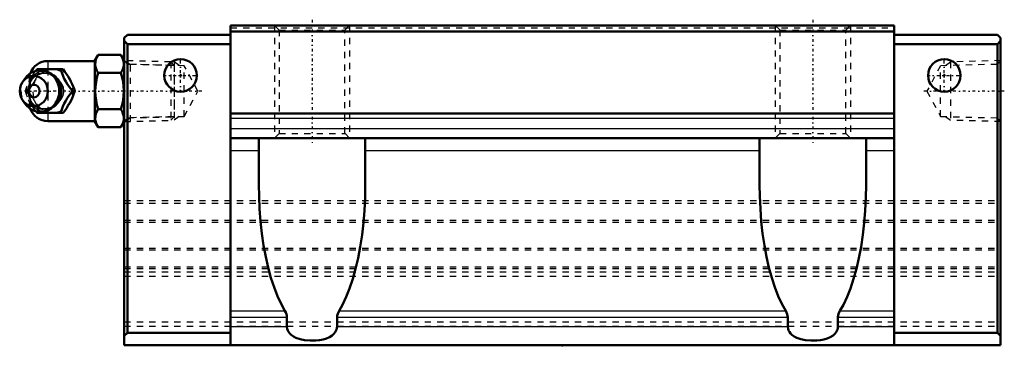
# Model space of a CAD drawing. Header units: millimetres. Extents: x -87 to 71, y 9 to 61.
import ezdxf

# ---------------------------------------------------------------- set-up
doc = ezdxf.new("R2010")
doc.units = ezdxf.units.MM
doc.linetypes.add('Center', pattern=[1.5, 0.45, -0.5, 0.05, -0.5])
doc.linetypes.add('Dashed', pattern=[2, 1, -1])
for name, color, linetype, lineweight in [('2d ConnectionPoints', 7, 'Continuous', 50), ('AM_0', 7, 'Continuous', 50), ('AM_4', 3, 'Continuous', 25), ('AM_5', 3, 'Continuous', 25), ('AM_7', 7, 'Center', 25), ('AM_9', 6, 'Dashed', 25)]:
    doc.layers.add(name, color=color, linetype=linetype, lineweight=lineweight)

# ---------------------------------------------------------------- blocks, each defined once
blk = doc.blocks.new('1_B_PT1_8_SHS_grease_nipple_joint_0_in_SHS45C1SS_GK__BLOCK_B_PT1_81__0')
at = {"layer": 'AM_0'}
for p, q in [((-74.18, 55.27), (-74.7, 54.38)), ((-74.18, 55.27), (-70.52, 55.27)), ((-70, 54.38), (-70.52, 55.27)), ((-74.7, 54.3), (-82.2, 54.3)), ((-74.7, 54.38), (-74.7, 44.62)), ((-84.13, 52.71), (-83.91, 53)), ((-83.91, 53), (-79.77, 53)), ((-74.18, 52.39), (-70.52, 52.39)), ((-85.9, 51.46), (-86.26, 50.94)), ((-78.29, 49.5), (-77.89, 49.5)), ((-86.26, 48.06), (-85.9, 47.54)), ((-83.91, 46), (-84.13, 46.29)), ((-83.91, 46), (-79.77, 46)), ((-74.18, 46.61), (-70.52, 46.61)), ((-82.2, 44.7), (-74.7, 44.7)), ((-74.7, 44.62), (-74.18, 43.73)), ((-70.52, 43.73), (-70, 44.62)), ((-74.18, 43.73), (-70.52, 43.73))]:
    blk.add_line(p, q, dxfattribs=at)
for points in [[(-74.18, 55.27), (-74.38, 54.9), (-74.52, 54.52), (-74.61, 54.12), (-74.63, 53.73), (-74.59, 53.39), (-74.5, 53.06), (-74.36, 52.72), (-74.18, 52.39)], [(-70.52, 52.39), (-70.32, 52.76), (-70.18, 53.14), (-70.09, 53.54), (-70.07, 53.93), (-70.11, 54.27), (-70.2, 54.6), (-70.34, 54.94), (-70.52, 55.27)], [(-80.17, 53), (-79.98, 52.45), (-79.76, 51.87), (-79.58, 51.46), (-79.35, 51.04), (-79.04, 50.54), (-78.7, 50.05), (-78.29, 49.5)], [(-77.89, 49.5), (-78.02, 49.86), (-78.15, 50.23), (-78.32, 50.63), (-78.51, 51.03), (-78.82, 51.59), (-79.17, 52.16), (-79.47, 52.59), (-79.77, 53)], [(-74.18, 52.39), (-74.37, 51.67), (-74.51, 50.95), (-74.6, 50.2), (-74.63, 49.45), (-74.6, 48.74), (-74.51, 48.03), (-74.37, 47.32), (-74.18, 46.61)], [(-70.52, 46.61), (-70.33, 47.33), (-70.19, 48.05), (-70.1, 48.8), (-70.07, 49.55), (-70.1, 50.26), (-70.19, 50.97), (-70.33, 51.68), (-70.52, 52.39)], [(-78.29, 49.5), (-78.7, 48.95), (-79.1, 48.37), (-79.35, 47.96), (-79.58, 47.54), (-79.8, 47.04), (-79.98, 46.55), (-80.17, 46)], [(-79.77, 46), (-79.5, 46.36), (-79.25, 46.73), (-78.99, 47.13), (-78.75, 47.53), (-78.45, 48.09), (-78.2, 48.66), (-78.04, 49.09), (-77.89, 49.5)], [(-74.18, 46.61), (-74.38, 46.24), (-74.52, 45.86), (-74.61, 45.46), (-74.63, 45.07), (-74.59, 44.73), (-74.5, 44.4), (-74.36, 44.06), (-74.18, 43.73)], [(-70.52, 43.73), (-70.32, 44.1), (-70.18, 44.48), (-70.09, 44.88), (-70.07, 45.27), (-70.11, 45.61), (-70.2, 45.94), (-70.34, 46.28), (-70.52, 46.61)]]:
    blk.add_lwpolyline(points, dxfattribs=at)
for centre, radius, start, end in [((-82.2, 51.3), 3, 90, 159.9436), ((-83.44, 49.5), 3.3, 270, 90), ((-82.2, 47.7), 3, 200.0564, 270)]:
    blk.add_arc(centre, radius, start, end, dxfattribs=at)
for major_axis in [(0, 2.42), (0, -1.01)]:
    blk.add_ellipse((-84.45, 49.5), major_axis=major_axis, ratio=0.927184, dxfattribs=at)
blk.add_ellipse((-83.44, 49.5), major_axis=(0, 3.3), ratio=0.927184, start_param=2.207257, end_param=7.217521, dxfattribs=at)
at = {"layer": 'AM_4'}
for p, q in [((-82.2, 54.3), (-82.2, 53)), ((-82.2, 45.99), (-82.2, 44.7))]:
    blk.add_line(p, q, dxfattribs=at)
blk.add_ellipse((-82.62, 49.5), major_axis=(0, 2.94), ratio=0.927184, start_param=3.533104, end_param=5.891674, dxfattribs=at)
at = {"layer": 'AM_5', "linetype": 'Dashed'}
for p, q in [((-70, 54.36), (-69.02, 53.76)), ((-62.02, 53.58), (-69.02, 53.76)), ((-69, 44.64), (-69, 54.36)), ((-70, 44.64), (-69.02, 45.24)), ((-62.02, 45.42), (-69.02, 45.24))]:
    blk.add_line(p, q, dxfattribs=at)
at = {"layer": 'AM_9'}
for p, q in [((-62.58, 54.17), (-70, 54.36)), ((-62, 53.56), (-62.58, 54.17)), ((-62.58, 54.17), (-62.58, 44.83)), ((-62, 53.56), (-62, 45.44)), ((-82.2, 53), (-82.2, 45.99)), ((-85.2, 51.3), (-85.2, 47.7)), ((-85.79, 49.5), (-85.39, 49.5)), ((-80.16, 49.53), (-80.16, 49.5)), ((-80.16, 49.5), (-80.16, 49.44)), ((-70, 44.64), (-62.58, 44.83)), ((-62.58, 44.83), (-62, 45.44))]:
    blk.add_line(p, q, dxfattribs=at)
for points in [[(-83.52, 53), (-83.64, 52.64), (-83.78, 52.27), (-83.94, 51.87), (-84.14, 51.47), (-84.44, 50.91), (-84.79, 50.34), (-85.09, 49.91), (-85.39, 49.5)], [(-85.32, 49.88), (-85.3, 50.03), (-85.23, 50.34), (-85.13, 50.64), (-85, 50.93), (-84.84, 51.19), (-84.65, 51.44), (-84.44, 51.66), (-84.21, 51.86), (-83.96, 52.02), (-83.7, 52.16), (-83.42, 52.26), (-83.14, 52.33), (-82.84, 52.36), (-82.55, 52.35), (-82.26, 52.31), (-81.97, 52.23), (-81.7, 52.11), (-81.44, 51.96), (-81.19, 51.78), (-81.03, 51.64)], [(-85.15, 51.12), (-84.97, 51.46), (-84.66, 51.96), (-84.32, 52.45), (-84.13, 52.71)], [(-82.7, 46.34), (-82.82, 46.32), (-83.14, 46.31), (-83.46, 46.36), (-83.76, 46.46), (-84.04, 46.62), (-84.28, 46.82), (-84.49, 47.06), (-84.67, 47.35), (-84.81, 47.66), (-84.98, 48.23), (-85.06, 48.82), (-85.09, 49.73), (-85, 50.64), (-84.9, 51.07), (-84.75, 51.49), (-84.53, 51.88), (-84.25, 52.21), (-83.95, 52.43), (-83.62, 52.59), (-83.33, 52.67), (-83.02, 52.69), (-82.7, 52.66)], [(-82.7, 52.66), (-82.55, 52.62), (-82.42, 52.58), (-82.31, 52.53), (-82.2, 52.48)], [(-82.2, 46.52), (-81.59, 46.86), (-81.06, 47.22), (-80.61, 47.59), (-80.24, 47.98), (-79.95, 48.39), (-79.76, 48.8), (-79.65, 49.21), (-79.63, 49.63), (-79.71, 50.05), (-79.87, 50.46), (-80.12, 50.87), (-80.46, 51.27), (-80.89, 51.65), (-81.39, 52.01), (-81.97, 52.36), (-82.2, 52.48)], [(-85.79, 49.5), (-85.6, 50.05), (-85.5, 50.34)], [(-85.45, 48.54), (-85.6, 48.95), (-85.79, 49.5)], [(-85.39, 49.5), (-85.13, 49.14), (-84.87, 48.77), (-84.61, 48.37), (-84.37, 47.97), (-84.07, 47.41), (-83.82, 46.84), (-83.66, 46.41), (-83.52, 46)], [(-81.42, 47.05), (-81.49, 47), (-81.75, 46.86), (-82.03, 46.75), (-82.31, 46.68), (-82.6, 46.65), (-82.9, 46.65), (-83.19, 46.68), (-83.48, 46.76), (-83.76, 46.87), (-84.02, 47.01), (-84.27, 47.18), (-84.5, 47.39), (-84.7, 47.62), (-84.88, 47.88), (-85.03, 48.15), (-85.16, 48.44), (-85.25, 48.75), (-85.31, 49.06), (-85.32, 49.16)], [(-84.13, 46.29), (-84.32, 46.55), (-84.72, 47.13), (-84.97, 47.54), (-85.2, 47.96), (-85.22, 48)], [(-80.94, 47.45), (-81.02, 47.37), (-81.25, 47.17), (-81.42, 47.05)], [(-82.2, 46.52), (-82.32, 46.46), (-82.44, 46.41), (-82.57, 46.37), (-82.7, 46.34)]]:
    blk.add_lwpolyline(points, dxfattribs=at)
for centre, start, end in [((-82.2, 51.3), 159.9436, 180), ((-82.2, 47.7), 180, 200.0564)]:
    blk.add_arc(centre, 3, start, end, dxfattribs=at)
blk.add_ellipse((-82.88, 49.5), major_axis=(0, -2.94), ratio=0.927184, dxfattribs=at)
for centre, major_axis, start_param, end_param in [((-82.62, 49.5), (0, 2.94), 5.891674, 7.121697), ((-81.42, 49.5), (0, -3.44), 3.553259, 5.871519), ((-81.42, 49.5), (0, 3.44), 2.729926, 6.694852), ((-83.44, 49.5), (0, 3.3), 0.934336, 2.207257), ((-82.62, 49.5), (0, 2.94), 2.37777, 3.533104)]:
    blk.add_ellipse(centre, major_axis=major_axis, ratio=0.927184, start_param=start_param, end_param=end_param, dxfattribs=at)
blk = doc.blocks.new('2_SHS45CSSB_PT1_81_Slide25_55_0_in_SHS45C1SS_GK__BLOCK_B_PT1_81__0')
at = {"layer": 'AM_0'}
for p, q in [((-53, 60), (53, 60)), ((-53, 8.9), (-53, 60)), ((53, 8.9), (53, 60)), ((-69.5, 58.5), (-70, 58)), ((-53, 58.5), (-69.5, 58.5)), ((-53, 59), (53, 59)), ((53, 58.5), (69.5, 58.5)), ((69.5, 58.5), (70, 58)), ((-70, 8.9), (-70, 58)), ((-70, 57.5), (-69.5, 57)), ((-53, 57), (-69.5, 57)), ((-69.5, 57), (-69.5, 10.9)), ((53, 57), (69.5, 57)), ((70, 57.5), (69.5, 57)), ((69.5, 57), (69.5, 10.9)), ((70, 8.9), (70, 58)), ((-53, 45.9), (53, 45.9)), ((-53, 42), (53, 42)), ((-48.5, 34.51), (-48.5, 42)), ((-31.5, 42), (-31.5, 34.51)), ((31.5, 34.51), (31.5, 42)), ((48.5, 42), (48.5, 34.51)), ((-44, 11.9), (-44, 13.37)), ((-36, 13.37), (-36, 11.9)), ((36, 11.9), (36, 13.37)), ((44, 13.37), (44, 11.9)), ((-69.5, 10.9), (-70, 10.4)), ((-53, 10.9), (-69.5, 10.9)), ((53, 10.9), (69.5, 10.9)), ((69.5, 10.9), (70, 10.4)), ((-70, 8.9), (70, 8.9))]:
    blk.add_line(p, q, dxfattribs=at)
for points in [[(-44.32, 14.4), (-44.94, 15.51), (-45.53, 16.76), (-46.07, 18.16), (-46.56, 19.67), (-47.01, 21.3), (-47.4, 23.03), (-47.74, 24.84), (-48.02, 26.73), (-48.23, 28.68), (-48.38, 30.68), (-48.47, 32.7), (-48.5, 34.51)], [(-31.5, 34.51), (-31.53, 32.47), (-31.63, 30.45), (-31.79, 28.46), (-32.01, 26.52), (-32.3, 24.64), (-32.64, 22.83), (-33.04, 21.11), (-33.49, 19.49), (-33.99, 17.99), (-34.54, 16.62), (-35.12, 15.38), (-35.68, 14.4)], [(35.68, 14.4), (35.06, 15.51), (34.47, 16.76), (33.93, 18.16), (33.44, 19.67), (32.99, 21.3), (32.6, 23.03), (32.26, 24.84), (31.98, 26.73), (31.77, 28.68), (31.62, 30.68), (31.53, 32.7), (31.5, 34.51)], [(48.5, 34.51), (48.47, 32.47), (48.37, 30.45), (48.21, 28.46), (47.99, 26.52), (47.7, 24.64), (47.36, 22.83), (46.96, 21.11), (46.51, 19.49), (46.01, 17.99), (45.46, 16.62), (44.88, 15.38), (44.32, 14.4)], [(-44.32, 14.4), (-44.18, 14.14), (-44.08, 13.87), (-44.02, 13.63), (-44, 13.37)], [(-36, 13.37), (-35.97, 13.66), (-35.89, 13.95), (-35.68, 14.4)], [(35.68, 14.4), (35.82, 14.14), (35.92, 13.87), (35.98, 13.63), (36, 13.37)], [(44, 13.37), (44.03, 13.66), (44.11, 13.95), (44.32, 14.4)], [(-36, 11.9), (-36.02, 11.65), (-36.08, 11.41), (-36.28, 10.98), (-36.5, 10.71), (-36.76, 10.48), (-37.21, 10.2), (-37.69, 10), (-38.23, 9.84), (-38.8, 9.74), (-39.37, 9.68), (-40.28, 9.67), (-41.18, 9.74), (-41.9, 9.88), (-42.58, 10.1), (-42.97, 10.3), (-43.33, 10.55), (-43.56, 10.77), (-43.75, 11.04), (-43.87, 11.27), (-43.95, 11.52), (-44, 11.9)], [(44, 11.9), (43.98, 11.65), (43.92, 11.41), (43.72, 10.98), (43.5, 10.71), (43.24, 10.48), (42.79, 10.2), (42.31, 10), (41.77, 9.84), (41.2, 9.74), (40.63, 9.68), (39.72, 9.67), (38.82, 9.74), (38.1, 9.88), (37.42, 10.1), (37.03, 10.3), (36.67, 10.55), (36.44, 10.77), (36.25, 11.04), (36.13, 11.27), (36.05, 11.52), (36, 11.9)]]:
    blk.add_lwpolyline(points, dxfattribs=at)
for centre in [(-61, 52), (61, 52)]:
    blk.add_circle(centre, 2.6, dxfattribs=at)
at = {"layer": 'AM_4'}
for p, q in [((-53, 45.2), (53, 45.2)), ((-53, 43.5), (53, 43.5)), ((-53, 40.03), (-48.5, 40.03)), ((-31.5, 40.03), (31.5, 40.03)), ((48.5, 40.03), (53, 40.03)), ((-53, 14.4), (-44.32, 14.4)), ((-35.68, 14.4), (35.68, 14.4)), ((44.32, 14.4), (53, 14.4)), ((-53, 13.37), (-44, 13.37)), ((-36, 13.37), (36, 13.37)), ((44, 13.37), (53, 13.37)), ((-53, 11.9), (-44, 11.9)), ((-36, 11.9), (36, 11.9)), ((44, 11.9), (53, 11.9))]:
    blk.add_line(p, q, dxfattribs=at)
at = {"layer": 'AM_5', "linetype": 'Dashed'}
for p, q in [((-46, 60), (-46, 42)), ((-34, 60), (-34, 42)), ((34, 60), (34, 42)), ((46, 60), (46, 42)), ((-61.22, 53.56), (-62, 54.16)), ((-62, 54.16), (-62, 44.84)), ((61.22, 53.56), (62, 54.16)), ((70, 54.36), (62, 54.16)), ((62, 54.16), (62, 44.84)), ((-61.22, 45.44), (-62, 44.84)), ((61.22, 45.44), (62, 44.84)), ((70, 44.64), (62, 44.84))]:
    blk.add_line(p, q, dxfattribs=at)
at = {"layer": 'AM_7'}
for p, q in [((-40, 60.9), (-40, 41.1)), ((40, 60.9), (40, 41.1)), ((-61, 49.27), (-61, 54.73)), ((61, 49.27), (61, 54.73)), ((-63.73, 52), (-58.27, 52)), ((58.27, 52), (63.73, 52)), ((-57.63, 49.5), (-85.96, 49.5)), ((70.59, 49.5), (57.63, 49.5))]:
    blk.add_line(p, q, dxfattribs=at)
at = {"layer": 'AM_9'}
for p, q in [((-46, 60), (-45.25, 59.25)), ((-34.75, 59.25), (-34, 60)), ((34, 60), (34.75, 59.25)), ((45.25, 59.25), (46, 60)), ((-53, 59.6), (53, 59.6)), ((-45.25, 59.25), (-45.25, 42.75)), ((-45.25, 59.25), (-34.75, 59.25)), ((-34.75, 42.75), (-34.75, 59.25)), ((34.75, 59.25), (34.75, 42.75)), ((34.75, 59.25), (45.25, 59.25)), ((45.25, 42.75), (45.25, 59.25)), ((-69.43, 53.77), (-70, 54.36)), ((-60.42, 53.54), (-69.43, 53.77)), ((-69.43, 45.23), (-69.43, 53.77)), ((-58.22, 49.5), (-60.42, 53.54)), ((-60.42, 45.46), (-60.42, 53.54)), ((60.42, 53.54), (58.22, 49.5)), ((69.43, 53.77), (60.42, 53.54)), ((60.42, 45.46), (60.42, 53.54)), ((70, 54.36), (69.43, 53.77)), ((69.43, 45.23), (69.43, 53.77)), ((-60.42, 45.46), (-58.22, 49.5)), ((58.22, 49.5), (60.42, 45.46)), ((-70, 44.64), (-69.43, 45.23)), ((-69.43, 45.23), (-60.42, 45.46)), ((60.42, 45.46), (69.43, 45.23)), ((69.43, 45.23), (70, 44.64)), ((-45.25, 42.75), (-46, 42)), ((-45.25, 42.75), (-34.75, 42.75)), ((-34, 42), (-34.75, 42.75)), ((34.75, 42.75), (34, 42)), ((34.75, 42.75), (45.25, 42.75)), ((46, 42), (45.25, 42.75)), ((-70, 32), (70, 32)), ((-70, 31.58), (70, 31.58)), ((-70, 28.86), (70, 28.86)), ((-70, 28.57), (70, 28.57)), ((-70, 24.43), (70, 24.43)), ((-70, 24.14), (70, 24.14)), ((-70, 21.42), (70, 21.42)), ((-70, 21.15), (70, 21.15)), ((-70, 20.65), (70, 20.65)), ((-70, 19.94), (70, 19.94)), ((-70, 12.66), (70, 12.66)), ((-70, 11.96), (70, 11.96))]:
    blk.add_line(p, q, dxfattribs=at)

msp = doc.modelspace()

# ---------------------------------------------------------------- linework, layer by layer
at = {"layer": '2d ConnectionPoints'}
for p in [(-61, 52), (-61, 52), (61, 52), (61, 52), (-70, 49.5), (70, 49.5), (0, 8.9)]:
    msp.add_point(p, dxfattribs=at)

# ---------------------------------------------------------------- block references
for name in ['2_SHS45CSSB_PT1_81_Slide25_55_0_in_SHS45C1SS_GK__BLOCK_B_PT1_81__0', '1_B_PT1_8_SHS_grease_nipple_joint_0_in_SHS45C1SS_GK__BLOCK_B_PT1_81__0']:
    msp.add_blockref(name, (0, 0))

doc.saveas('drawing.dxf')
